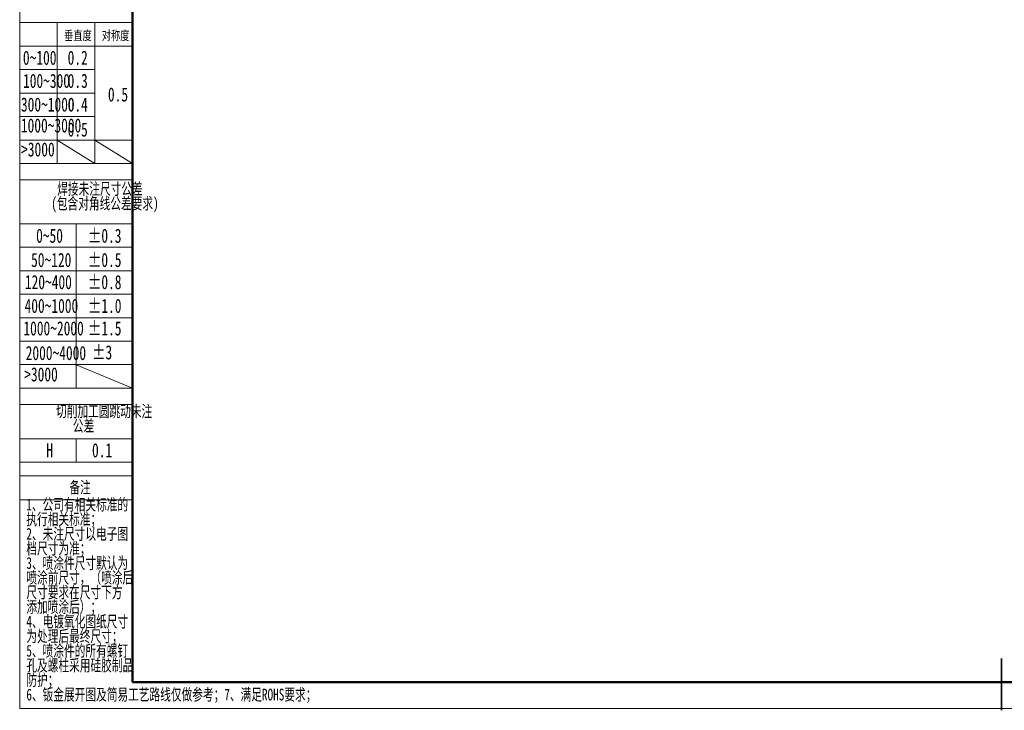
# Paper-space layout '图纸4' of a CAD drawing. Header units: millimetres. Extents: x 0 to 420, y 0 to 297.
# Tile 1 of 5: x 0 to 210, y 0 to 147. Entities that reach past the tile are written whole.
import ezdxf

# ---------------------------------------------------------------- set-up
doc = ezdxf.new("R2010")
doc.units = ezdxf.units.MM
doc.linetypes.add('CENTERX2', pattern=[20.32, 12.7, -2.54, 2.54, -2.54])
doc.layers.get('0').update_dxf_attribs({"lineweight": 18})
doc.layers.add('文字层', color=7, linetype='Continuous', lineweight=25)
doc.styles.add('SLDTEXTSTYLE0', font='txt', dxfattribs={"width": 0.7})
doc.styles.add('SLDTEXTSTYLE2', font='txt', dxfattribs={"width": 0.7})

# ---------------------------------------------------------------- blocks, each defined once
blk = doc.blocks.new('SW_NOTE_41')
at = {"layer": '文字层', "color": 0, "char_height": 2.5, "attachment_point": 2, "style": 'SLDTEXTSTYLE0'}
for s, insert, width in [('焊接未注尺寸公差', (13.75, 3.22), 39.5559), ('(包含对角线公差要求)', (14.82, 0.11), 47.8855)]:
    blk.add_mtext(s, dxfattribs=dict(at, insert=insert, width=width))
blk = doc.blocks.new('SW_NOTE_42')
at = {"layer": '文字层', "color": 0, "char_height": 2.5, "attachment_point": 2, "style": 'SLDTEXTSTYLE0'}
for s, insert, width in [('切削加工圆跳动未注', (15.47, 3.22), 44.6201), ('公差', (11.09, 0.11), 9.3855)]:
    blk.add_mtext(s, dxfattribs=dict(at, insert=insert, width=width))
blk = doc.blocks.new('SW_NOTE_43')
at = {"layer": '文字层', "color": 0, "char_height": 2.5, "attachment_point": 1, "style": 'SLDTEXTSTYLE0'}
for s, insert, width in [('1、公司有相关标准的', (0, 3.22), 46.595), ('执行相关标准；', (0, 0.11), 31.1676), ('2、未注尺寸以电子图', (0, -3), 46.8687), ('档尺寸为准；', (0, -6.11), 26.1425), ('3、喷涂件尺寸默认为', (0, -9.22), 47.0056), ('喷涂前尺寸，（喷涂后', (0, -12.33), 49.2933), ('尺寸要求在尺寸下方', (0, -15.44), 44.6788), ('添加喷涂后）；', (0, -18.56), 31.1285), ('4、电镀氧化图纸尺寸', (0, -21.67), 47.1034), ('为处理后最终尺寸；', (0, -24.78), 41.1201), ('5、喷涂件的所有螺钉', (0, -27.89), 47.0447), ('孔及螺柱采用硅胶制品', (0, -31), 49.3324), ('防护；', (0, -34.11), 10.8324)]:
    blk.add_mtext(s, dxfattribs=dict(at, insert=insert, width=width))

psp = doc.layouts.new('图纸4')

# ---------------------------------------------------------------- linework, layer by layer
at = {"color": 7, "linetype": 'Continuous', "lineweight": 18}
for p, q in [((0, 297.4), (0, 0.4)), ((0, 0.4), (419.99, 0.4))]:
    psp.add_line(p, q, dxfattribs=at)
at = {"color": 1, "linetype": 'Continuous', "lineweight": 18}
for p, q in [((0, 290.99), (0, 0.4)), ((0, 146.34), (8, 146.34)), ((8, 146.34), (8, 116.33)), ((16, 146.34), (8, 146.34)), ((16, 146.34), (16, 116.33)), ((16, 146.34), (24, 146.34)), ((0, 141.34), (24, 141.34)), ((-0.01, 136.34), (16, 136.34)), ((-0.01, 131.34), (16, 131.34)), ((-0.01, 126.34), (16, 126.34)), ((0, 121.34), (24, 121.34)), ((8, 121.34), (16, 116.33)), ((16, 121.33), (24, 116.33)), ((0, 116.33), (24, 116.33)), ((24, 116.33), (23.97, 116.42)), ((0, 112.86), (24, 112.86)), ((0, 103.55), (12, 103.55)), ((12, 103.55), (12, 68.55)), ((24, 103.55), (12, 103.55)), ((0, 98.55), (24, 98.55)), ((0, 93.55), (24, 93.55)), ((0, 88.55), (24, 88.55)), ((0, 83.55), (24, 83.55)), ((0, 78.55), (24, 78.55)), ((0, 73.55), (24, 73.55)), ((12, 73.54), (24, 68.55)), ((0, 68.55), (24, 68.55)), ((0, 65.09), (24, 65.09)), ((0, 57.8), (24, 57.8)), ((12, 57.8), (12, 52.8)), ((0, 52.8), (24, 52.8)), ((0, 49.91), (24, 49.91)), ((0, 44.75), (24, 44.75))]:
    psp.add_line(p, q, dxfattribs=at)
at = {"color": 7, "linetype": 'Continuous', "lineweight": 50}
for q in [(24, 290.99), (414, 5.99)]:
    psp.add_line((24, 5.99), q, dxfattribs=at)
at = {"color": 1, "linetype": 'CENTERX2', "lineweight": 18}
for p, q in [((0, 146.34), (24, 146.34)), ((0, 103.55), (24, 103.55))]:
    psp.add_line(p, q, dxfattribs=at)
at = {"color": 7, "linetype": 'Continuous', "lineweight": 35}
psp.add_line((209, 10.99), (209, -0.01), dxfattribs=at)

# ---------------------------------------------------------------- block references
at = {"layer": '文字层', "color": 1}
for name, p in [('SW_NOTE_41', (3.33, 109.01)), ('SW_NOTE_42', (2.5, 61.68)), ('SW_NOTE_43', (1.41, 41.81))]:
    psp.add_blockref(name, p, dxfattribs=at)

# ---------------------------------------------------------------- texts
for s, insert, char_height, width, attachment_point, style in [('垂直度', (9.45, 144.61), 2, 11.6067, 1, 'SLDTEXTSTYLE0'), ('对称度', (17.47, 144.61), 2, 11.638, 1, 'SLDTEXTSTYLE0'), ('0~100', (0.68, 140.37), 3, 14.4302, 1, 'SLDTEXTSTYLE2'), ('0.2', (10.2, 140.37), 3, 8.3531, 1, 'SLDTEXTSTYLE2'), ('100~300', (0.7, 135.45), 3, 20.038, 1, 'SLDTEXTSTYLE2'), ('0.3', (10.2, 135.45), 3, 8.3531, 1, 'SLDTEXTSTYLE2'), ('0.5', (18.78, 132.55), 3, 8.3531, 1, 'SLDTEXTSTYLE2'), ('300~1000', (0.26, 130.41), 3, 23.3698, 1, 'SLDTEXTSTYLE2'), ('0.4', (10.2, 130.41), 3, 8.5173, 1, 'SLDTEXTSTYLE2'), ('1000~3000', (0.25, 125.96), 3, 26.0447, 1, 'SLDTEXTSTYLE2'), ('0.5', (10.2, 125.1), 3, 8.3531, 1, 'SLDTEXTSTYLE2'), ('>3000', (0.3, 120.86), 3, 14.3128, 1, 'SLDTEXTSTYLE2'), ('%%P0.3', (14.52, 102.49), 3, 13.7028, 1, 'SLDTEXTSTYLE2'), ('0~50', (3.49, 102.49), 3, 11.4268, 1, 'SLDTEXTSTYLE2'), ('50~120', (2.42, 97.34), 3, 17.3631, 1, 'SLDTEXTSTYLE2'), ('%%P0.5', (14.52, 97.34), 3, 13.7028, 1, 'SLDTEXTSTYLE2'), ('120~400', (1.1, 92.62), 3, 20.038, 1, 'SLDTEXTSTYLE2'), ('%%P0.8', (14.52, 92.62), 3, 13.7263, 1, 'SLDTEXTSTYLE2'), ('400~1000', (1.03, 87.57), 3, 23.5106, 1, 'SLDTEXTSTYLE2'), ('%%P1.0', (14.52, 87.57), 3, 13.7732, 1, 'SLDTEXTSTYLE2'), ('1000~2000', (0.78, 82.78), 3, 26.0447, 1, 'SLDTEXTSTYLE2'), ('%%P1.5', (14.52, 82.78), 3, 13.7028, 1, 'SLDTEXTSTYLE2'), ('2000~4000', (1.27, 77.53), 3, 26.4201, 1, 'SLDTEXTSTYLE2'), ('%%P3', (15.39, 77.67), 3, 7.6961, 1, 'SLDTEXTSTYLE2'), ('>3000', (0.96, 72.98), 3, 14.3128, 1, 'SLDTEXTSTYLE2'), ('H', (5.66, 56.83), 3, 2.7922, 1, 'SLDTEXTSTYLE2'), ('0.1', (15.39, 56.83), 3, 8.1184, 1, 'SLDTEXTSTYLE2'), ('备注', (12.86, 48.69), 2.5, 9.5028, 2, 'SLDTEXTSTYLE0'), ('6、钣金展开图及简易工艺路线仅做参考；7、满足ROHS要求；', (1.41, 4.59), 2.5, 131.2402, 1, 'SLDTEXTSTYLE0')]:
    psp.add_mtext(s, dxfattribs=dict(at, insert=insert, char_height=char_height, width=width, attachment_point=attachment_point, style=style))

doc.saveas('drawing.dxf')
